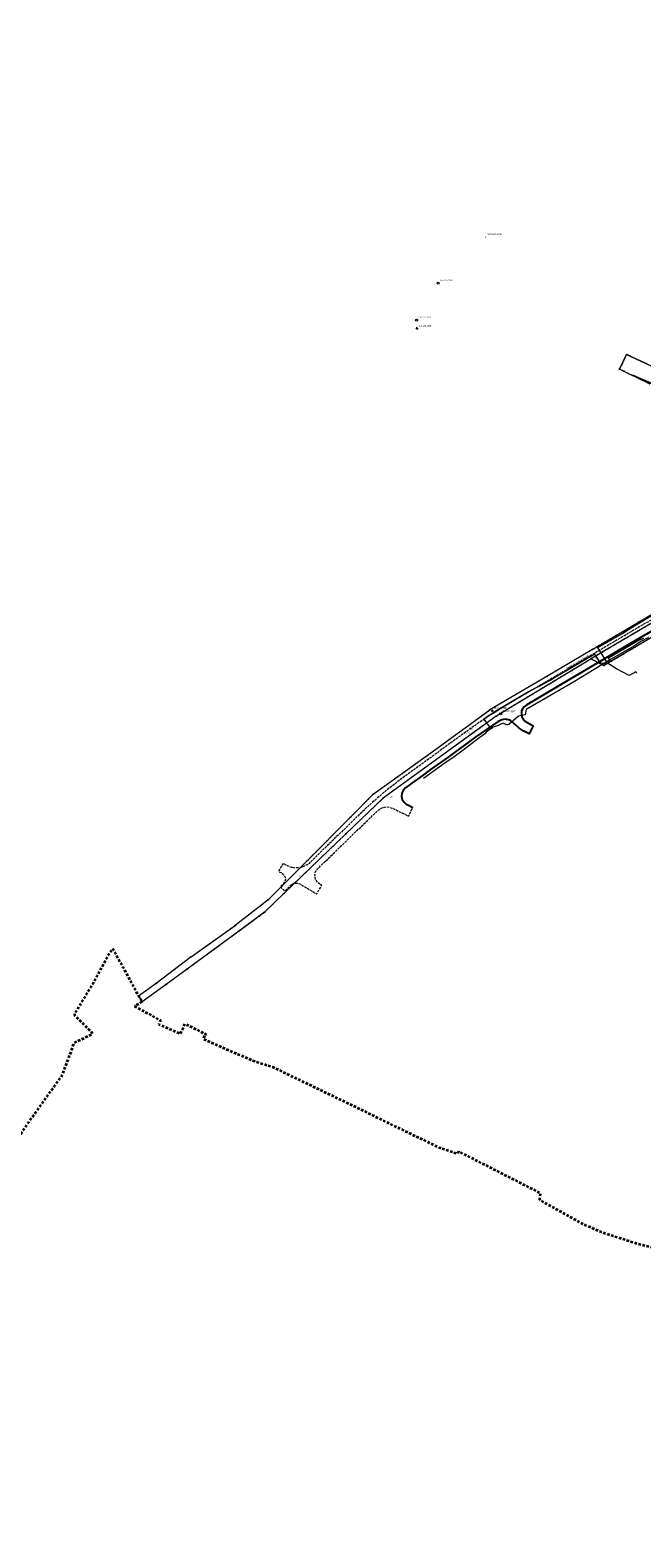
# Model space of a CAD drawing. Header units: feet. Extents: x 6524992 to 6539952, y 6047571 to 6067901.
# Tile 2 of 53: x 6531160 to 6531533, y 6048045 to 6048964. Entities that reach past the tile are written whole.
import ezdxf
from ezdxf.enums import TextEntityAlignment as Align

# ---------------------------------------------------------------- set-up
doc = ezdxf.new("R2010")
doc.units = ezdxf.units.FT
doc.header["$MEASUREMENT"] = 0
for name, pattern in [('1.5_0.5', [2, 1.5, -0.5]), ('1.5_1.0', [2.5, 1.5, -1]), ('218-500', [1, 0.5, -0.5]), ('219-500', [0])]:
    doc.linetypes.add(name, pattern=pattern)
doc.layers.get('0').update_dxf_attribs({"linetype": 'CONTINUOUS', "lineweight": 18})
for name, color, linetype, transparency in [('121-Punkt osnowy szczegółowej', 7, 'CONTINUOUS', 0.5), ('121-Punkt osnowy szczegółowej-Atr103', 7, 'CONTINUOUS', 0.5), ('122-Punkt osnowy szczegółowej', 7, 'CONTINUOUS', 0.5), ('122-Punkt osnowy szczegółowej-Atr103', 7, 'CONTINUOUS', 0.5), ('131-Punkt osnowy pomiarowej', 7, 'CONTINUOUS', 0.5), ('131-Punkt osnowy pomiarowej-Atr103', 7, 'CONTINUOUS', 0.5), ('202-Punkt graniczny stabilizowany trwale', 7, 'CONTINUOUS', 0.5), ('203-Punkt załamania granicy działki nie stabilizowany', 7, 'CONTINUOUS', 0.5), ('210-Oznaczenie użytku', 7, 'CONTINUOUS', 0.5), ('211-Nr działki', 7, 'CONTINUOUS', 0.5), ('216-Granica obrębu', 7, 'CONTINUOUS', 0.5), ('218-Granica użytku', 7, 'CONTINUOUS', 0.5), ('219-Linia granicy', 7, 'CONTINUOUS', 0.5), ('994-Nazwa ulicy', 7, 'CONTINUOUS', 0.5), ('jezdnia (powierzchnia)', 7, 'CONTINUOUS', 0.5), ('jezdnia (powierzchnia)-Atr17', 7, 'CONTINUOUS', 0.5), ('krawężnik (linia)', 7, 'CONTINUOUS', 0.5), ('przewód elektroenergetyczny (linia)', 7, 'CONTINUOUS', 0.5), ('przewód elektroenergetyczny (linia)-Atr1', 7, 'CONTINUOUS', 0.5), ('przewód gazowy (linia)', 7, 'CONTINUOUS', 0.5), ('przewód gazowy (linia)-Atr1', 7, 'CONTINUOUS', 0.5)]:
    doc.layers.add(name, color=color, linetype=linetype, transparency=transparency)
doc.styles.get("Standard").update_dxf_attribs({"font": 'arial.ttf'})

# ---------------------------------------------------------------- blocks, each defined once
blk = doc.blocks.new('203')
at = {"linetype": 'Continuous', "lineweight": 0}
h = blk.add_hatch(color=0, dxfattribs=at)
edge = h.paths.add_edge_path()
edge.add_arc((0, 0), 0.045, 0, 360)
blk = doc.blocks.new('202')
at = {"color": 0, "linetype": 'Continuous', "lineweight": 0}
blk.add_circle((0, 0), 0.25, dxfattribs=at)
blk = doc.blocks.new('121')
at = {"linetype": 'Continuous', "lineweight": 13}
h = blk.add_hatch(color=0, dxfattribs=at)
edge = h.paths.add_edge_path()
edge.add_arc((0, 0), 0.045, 0, 360)
at = {"color": 0, "linetype": 'Continuous', "lineweight": 13}
blk.add_circle((0, 0), 0.625, dxfattribs=at)
blk = doc.blocks.new('131')
at = {"color": 0, "linetype": 'Continuous', "lineweight": 13}
blk.add_line((0, 0.375), (0, 0.875), dxfattribs=at)
blk.add_circle((0, 0), 0.375, dxfattribs=at)
blk = doc.blocks.new('122')
at = {"color": 0, "linetype": 'Continuous', "lineweight": 13, "extrusion": (0, 0, -1)}
blk.add_solid([(0.5, 0.289), (-0.5, 0.289), (0, -0.577)], dxfattribs=at)

msp = doc.modelspace()

# ---------------------------------------------------------------- linework, layer by layer
at = {"layer": '216-Granica obrębu', "color": 7, "linetype": '1.5_1.0', "lineweight": 35, "flags": 128}
msp.add_lwpolyline([(6529513.61, 6050559.74), (6529521.61, 6050549.57), (6529523.65, 6050546.99), (6529591.14, 6050436.02), (6529628.42, 6050375.15), (6529693.79, 6050267.65), (6529715.6, 6050231.11), (6529731.17, 6050205.8), (6529730.57, 6050145.26), (6529730.45, 6050136.85), (6529729.64, 6050044.56), (6529728.7, 6049946.78), (6529728.87, 6049909.93), (6529729.03, 6049876.8), (6529727.7, 6049822.57), (6529727.56, 6049728.31), (6529727.13, 6049709.18), (6529726.37, 6049674.66), (6529726.28, 6049670.6), (6529723.05, 6049657.5), (6529724.66, 6049649.11), (6529732.09, 6049644.26), (6529760.83, 6049638.68), (6529741.82, 6049608.84), (6529735.05, 6049599.01), (6529732.4, 6049592.26), (6529731.24, 6049583.35), (6529728.69, 6049532.85), (6529728.75, 6049512.5), (6529728.77, 6049507.13), (6529726.84, 6049484.51), (6529846.87, 6049323.61), (6529924.02, 6049221.13), (6529983.55, 6049141.2), (6530067.15, 6049142.94), (6530127.19, 6049134.59), (6530148.12, 6049052.89), (6530150.77, 6049038.34), (6530151.64, 6049035.01), (6530159.82, 6048712.94), (6530217.63, 6048709.8), (6530269.95, 6048700.96), (6530349.42, 6048673.99), (6530366.35, 6048663.37), (6530406.38, 6048638.19), (6530475.93, 6048618.81), (6530523.18, 6048566.74), (6530612.57, 6048468), (6530654.64, 6048421.73), (6530699.87, 6048371.98), (6530760.79, 6048305.51), (6530760.1, 6048292.27), (6530759.45, 6048273.97), (6530774.89, 6048286.92), (6530791.5, 6048299.43), (6530813.56, 6048306.82), (6530823.49, 6048305.01), (6530845.6, 6048304.41), (6530870.58, 6048294.5), (6530898.68, 6048296.01), (6530908.14, 6048297.86), (6530910.62, 6048298.14), (6530928.26, 6048300.44), (6530941.03, 6048302.2), (6530952.95, 6048303.79), (6530966.2, 6048302.36), (6530978.25, 6048294.41), (6530996.71, 6048278.63), (6531004.42, 6048263.74), (6530978.3, 6048229.7), (6530979.39, 6048219.5), (6530985.85, 6048208.01), (6531002.7, 6048193.68), (6531026.03, 6048179.29), (6531054.5, 6048172.79), (6531069.3, 6048172.16), (6531088.54, 6048171.95), (6531103.51, 6048201.77), (6531113.47, 6048223.59), (6531117.43, 6048228.76), (6531128.96, 6048243.81), (6531130.23, 6048253.45), (6531144.08, 6048275.31), (6531159.67, 6048298.47), (6531180.04, 6048327.07), (6531181.09, 6048330.09), (6531186.41, 6048344.25), (6531187.15, 6048346.65), (6531198.71, 6048352.37), (6531187.75, 6048363.39), (6531187.76, 6048364.59), (6531191.34, 6048370.64), (6531198.97, 6048383.19), (6531206.75, 6048397.77), (6531210.66, 6048404.27), (6531216.97, 6048392.92), (6531226.47, 6048375.3), (6531228.77, 6048371.85), (6531224.1, 6048369.09), (6531239.79, 6048360.58), (6531238.92, 6048358.04), (6531251.97, 6048352.42), (6531253.96, 6048356.51), (6531254.74, 6048358.48), (6531267.75, 6048351.89), (6531266.61, 6048350.99), (6531265.82, 6048349.15), (6531273.07, 6048345.98), (6531295.63, 6048336.14), (6531303.53, 6048333.58), (6531308.07, 6048332.12), (6531359.51, 6048307.34), (6531379.21, 6048297.71), (6531392.77, 6048291.09), (6531401.82, 6048286.78), (6531409.48, 6048283.07), (6531420.85, 6048279.32), (6531421.54, 6048280.66), (6531426.18, 6048278.28), (6531455.65, 6048263.14), (6531471.18, 6048255.26), (6531470.75, 6048251.1), (6531498.35, 6048235.81), (6531510.34, 6048230.83), (6531529.49, 6048224.72), (6531532.59, 6048223.92), (6531547.18, 6048220.2), (6531554.08, 6048219.04), (6531566.82, 6048216.92), (6531577.68, 6048215.94), (6531594.07, 6048215.88), (6531597.42, 6048215.86), (6531642.07, 6048218.72), (6531660.27, 6048219.89), (6531679.3, 6048221.11), (6531719.93, 6048222.78), (6531741.12, 6048223.82), (6531788.28, 6048226.08), (6531860.24, 6048230.24), (6531876.84, 6048234.33), (6531886.03, 6048236.59), (6531902.46, 6048237.57), (6531963.19, 6048241.04), (6532012.31, 6048242.17), (6532047.27, 6048242.97), (6532053.54, 6048243.11), (6532068.82, 6048243.47), (6532080.59, 6048243.76), (6532083.94, 6048243.96), (6532120.73, 6048245.95), (6532153.06, 6048247.71), (6532182.69, 6048250.17), (6532190.16, 6048250.8), (6532195.13, 6048251.21), (6532213.66, 6048252.2), (6532217.13, 6048253.08), (6532231.04, 6048256.61), (6532235.04, 6048256.78), (6532263.54, 6048257.96), (6532280.5, 6048258.99), (6532292.73, 6048257.7), (6532303.31, 6048256.58), (6532310.51, 6048257.62), (6532350.64, 6048263.27), (6532359.41, 6048264.28), (6532420.16, 6048271.45), (6532427.78, 6048272.36), (6532431.37, 6048273.07), (6532438.59, 6048274.49), (6532477.08, 6048282.06), (6532487.08, 6048284.03), (6532523.04, 6048291.17), (6532627.19, 6048306.22), (6532635.97, 6048307.82), (6532641.8, 6048308.77), (6532647.94, 6048309.82), (6532696.53, 6048318.07), (6532711.64, 6048320.04), (6532726.97, 6048320.54), (6532741.99, 6048319.8), (6532747.43, 6048319.1), (6532751.56, 6048319.53), (6532764.99, 6048320.85), (6532773.16, 6048319.58), (6532797.19, 6048315.78), (6532808.87, 6048309.73), (6532820.37, 6048303.78), (6532825.46, 6048300.84), (6532839.18, 6048293.31), (6532848.5, 6048278.37), (6532855.95, 6048280.13), (6532900.47, 6048291.08), (6532899.16, 6048270.25), (6532882.87, 6048264.37), (6532869.24, 6048259.47), (6532891.78, 6048243.48), (6532901.31, 6048236.8), (6532906.62, 6048232.93), (6532915.76, 6048224.48), (6532948.62, 6048187.96), (6532949.79, 6048186.41), (6532951.59, 6048184.02), (6532953.4, 6048181.48), (6532960.43, 6048172.03), (6532965.14, 6048164.58), (6532971.33, 6048154.76), (6532975.48, 6048145.8), (6532977.95, 6048140.73), (6532984.62, 6048128.17), (6532985.39, 6048117.26), (6532985.75, 6048112.33), (6532987.37, 6048097.03), (6532987.17, 6048081.54), (6532986.04, 6048071.23), (6532985.56, 6048066.82), (6532983.49, 6048054.33), (6532979.62, 6048045.05), (6532987.31, 6048051.65), (6533015.85, 6048076.11), (6533043, 6048099.35), (6533060.31, 6048114.18), (6533079.54, 6048130.65), (6533084.66, 6048135.04), (6533112.8, 6048159.02), (6533144.09, 6048185.69), (6533148.26, 6048189.24), (6533173.04, 6048210.57), (6533200.83, 6048234.51), (6533224.86, 6048255.21), (6533227.75, 6048257.3), (6533295.13, 6048299.22), (6533376.85, 6048350.06), (6533385.44, 6048355.4), (6533458.12, 6048401.33), (6533512.16, 6048435.43), (6533612.23, 6048498.56), (6533714.69, 6048563.36), (6533837.35, 6048639.24), (6533845.07, 6048644.04), (6533933.55, 6048699.4), (6534018.91, 6048752.89), (6534136.66, 6048826.45), (6534231.26, 6048885.42), (6534395.37, 6048987.65), (6534444.68, 6049018.42), (6534603.17, 6049117.34), (6534648.44, 6049145.61), (6534657.56, 6049151.32), (6534661.88, 6049181.45), (6534681.11, 6049314.56), (6534702.51, 6049467.28), (6534720.66, 6049599.48), (6534721.09, 6049601.83), (6534723.3, 6049605.7), (6534723.67, 6049616.11), (6534722.97, 6049617.79), (6534728.16, 6049673.05), (6534733.19, 6049728.04), (6534735.89, 6049734.81), (6534746.88, 6049762.35), (6534747.44, 6049763.77), (6534759.68, 6049794.46), (6534739.77, 6049824.45), (6534731.2, 6049837.36), (6534698.54, 6049886.68), (6534697.08, 6049889.1), (6534688.89, 6049903.32), (6534674.94, 6049931.91), (6534601.21, 6050081.89), (6534598.52, 6050084.06), (6534593.21, 6050085.39), (6534588.94, 6050083.86), (6534582.76, 6050093.92), (6534581.75, 6050100.18), (6534582.8, 6050106.09), (6534586.82, 6050111.53), (6534632.11, 6050132.6), (6534607.71, 6050181.01), (6534596.45, 6050193.56), (6534572.55, 6050219.56), (6534549.04, 6050249.29), (6534529.51, 6050274.07), (6534514.24, 6050296.13), (6534504.15, 6050312.44), (6534486.83, 6050336.99), (6534526.89, 6050368.69), (6534565.69, 6050400.22), (6534578.12, 6050410.22), (6534604.87, 6050426.62), (6534671.49, 6050451.57), (6534666.72, 6050461.03), (6534683.59, 6050472.84), (6534685.43, 6050470.3), (6534686.26, 6050469.01), (6534689.5, 6050463.93), (6534690.89, 6050461.06), (6534694.28, 6050463.56), (6534740.77, 6050497.86), (6534754.09, 6050507.68), (6534759.8, 6050509.65), (6534792.04, 6050521.57), (6534799.52, 6050524.4), (6534807.03, 6050521.68), (6534825.89, 6050534.64), (6534827.78, 6050536.01), (6534820.69, 6050546.59), (6534878.07, 6050591.64), (6534896.15, 6050598.16), (6535021.62, 6050643.49), (6535019.71, 6050715.46), (6535003.66, 6050723.83), (6534994.36, 6050738.41), (6534972.03, 6050744.6), (6534955.15, 6050759.1), (6534947.5, 6050761.74), (6534901.84, 6050768.89), (6534873.62, 6050778.11), (6534853.35, 6050787.17), (6534852.59, 6050787.69), (6534839.14, 6050796.87), (6534827.76, 6050808.57), (6534786.58, 6050831.05), (6534771.32, 6050857.46), (6534750.02, 6050846.49), (6534744.93, 6050843.84), (6534717.4, 6050829.86), (6534729.97, 6050800.12), (6534753.04, 6050755.98), (6534745.39, 6050742.97), (6534662.66, 6050710.53), (6534641.79, 6050702.32), (6534632.05, 6050727.27), (6534626.12, 6050742.47), (6534617.64, 6050738.79), (6534515.59, 6050694.5), (6534531.32, 6050654.37), (6534483.16, 6050640.37), (6534470.45, 6050636.67), (6534455.05, 6050632.2), (6534430.36, 6050625.06), (6534362.2, 6050605.27), (6534366.55, 6050591.96), (6534375.29, 6050565.24), (6534404.24, 6050475.42), (6534306.51, 6050439.37), (6534280.46, 6050425.48), (6534258.43, 6050415.18), (6534165.38, 6050329.76), (6534038.9, 6050230.59), (6533940.92, 6050231.94), (6533876.05, 6050234.41), (6533706.4, 6050232.93), (6533571.16, 6050170.08), (6533514.24, 6050142.35), (6533418.17, 6050095.54), (6533191.55, 6050040.61), (6533074.1, 6049999.84), (6533060.99, 6049995.3), (6532998.63, 6049973.67), (6532860.37, 6049997.41), (6532855.09, 6049998.44), (6532781.01, 6049989.59), (6532648.3, 6049971.29), (6532622.08, 6049967.7), (6532607.7, 6049965.72), (6532509.3, 6049952.12), (6532414.19, 6049917.47), (6532399.76, 6049912.48), (6532388.04, 6049908.43), (6532288.91, 6049874.31), (6532195.29, 6049842.5), (6532182.1, 6049838.02), (6532152.71, 6049828.55), (6532094.07, 6049808.26), (6532090.6, 6049807.06), (6532073.65, 6049801.2), (6532065.72, 6049799.1), (6532061.24, 6049797.66), (6531974.22, 6049769.58), (6531956.88, 6049769.02), (6531952.03, 6049768.87), (6531798.74, 6049763.93), (6531769.26, 6049762.98), (6531762.31, 6049762.75), (6531748.78, 6049762.33), (6531715.48, 6049759.32), (6531591.26, 6049740.76), (6531588.96, 6049740.36), (6531571.82, 6049742.79), (6531560.29, 6049744.2), (6531498.88, 6049752.64), (6531425.37, 6049762.75), (6531405.58, 6049765.47), (6531348.62, 6049784.7), (6531278.44, 6049808.39), (6531271.56, 6049810.83), (6531247.84, 6049819.22), (6531193.84, 6049838.24), (6531193.37, 6049838.41), (6531123.83, 6049861.36), (6531084.99, 6050043.86), (6531086.26, 6050048.33), (6531091.9, 6050068.2), (6531098.96, 6050093.09), (6531089.35, 6050214.33), (6530972.43, 6050241.28), (6530942.61, 6050248.16), (6530798.18, 6050281.48), (6530565.82, 6050335.66), (6530561.5, 6050336.66), (6530548.99, 6050339.56), (6530467.9, 6050356.42), (6530337.6, 6050383.72), (6530318.66, 6050387.69), (6530309.5, 6050389.71), (6530268.56, 6050495.37), (6530222.08, 6050590.86), (6530176.8, 6050685.91), (6530170.14, 6050684.47), (6530081.73, 6050665.38), (6530026.62, 6050653.49), (6529983.77, 6050644.24), (6529977.49, 6050642.88), (6529919.61, 6050630.56), (6529861.08, 6050617.34), (6529837.78, 6050619.25), (6529689.37, 6050631.38), (6529666.76, 6050633.23), (6529637.62, 6050635.61), (6529629.75, 6050636.21), (6529624.01, 6050636.65), (6529598.75, 6050638.57), (6529584.72, 6050639.64)], close=True, dxfattribs=at)
at = {"layer": '218-Granica użytku', "color": 3, "linetype": '218-500', "lineweight": 18, "flags": 128}
for points in [[(6531523.82, 6048766.43), (6531519.59, 6048757.37)], [(6531566.68, 6048746.36), (6531523.82, 6048766.43)], [(6531519.59, 6048757.37), (6531522.12, 6048756.17)], [(6531522.12, 6048756.17), (6531537.91, 6048748.52)], [(6531502.15, 6048580.95), (6531559.16, 6048614.42)], [(6531559.16, 6048614.42), (6531502.15, 6048580.95)], [(6531557.08, 6048618.39), (6531531.13, 6048603.14)], [(6531531.13, 6048603.14), (6531502.74, 6048586.44)], [(6531510.04, 6048576.78), (6531542.46, 6048595.93)], [(6531502.74, 6048586.44), (6531475.21, 6048570.18)], [(6531446.79, 6048547.58), (6531502.15, 6048580.95)], [(6531502.15, 6048580.95), (6531510.04, 6048576.78)], [(6531475.21, 6048570.18), (6531440.57, 6048549.78)], [(6531440.57, 6048549.78), (6531422.34, 6048536.47)], [(6531375.43, 6048495.93), (6531444.38, 6048545.91)], [(6531444.38, 6048545.91), (6531446.79, 6048547.58)], [(6531422.34, 6048536.47), (6531402.42, 6048521.94)], [(6531402.42, 6048521.94), (6531381.74, 6048507.12)], [(6531381.74, 6048507.12), (6531369.51, 6048498.35)], [(6531352.8, 6048474.17), (6531375.43, 6048495.93)], [(6531369.51, 6048498.35), (6531355.57, 6048484.28)], [(6531355.57, 6048484.28), (6531353.42, 6048482.12)], [(6531353.42, 6048482.12), (6531329.39, 6048457.97)], [(6531315.01, 6048437.8), (6531352.8, 6048474.17)], [(6531329.39, 6048457.97), (6531313.69, 6048442.19)], [(6531313.69, 6048442.19), (6531307.24, 6048435.71)], [(6531305.48, 6048433.94), (6531285.36, 6048418.33)], [(6531303.24, 6048426.37), (6531315.01, 6048437.8)], [(6531307.24, 6048435.71), (6531305.48, 6048433.94)], [(6531289.87, 6048416.38), (6531299.91, 6048423.97)], [(6531299.91, 6048423.97), (6531303.24, 6048426.37)], [(6531256.11, 6048391.78), (6531289.87, 6048416.38)], [(6531285.36, 6048418.33), (6531258.45, 6048399.22)], [(6531258.45, 6048399.22), (6531248.37, 6048391.52)], [(6531248.37, 6048391.52), (6531237.26, 6048383.02)], [(6531243.29, 6048382.44), (6531256.11, 6048391.78)], [(6531237.26, 6048383.02), (6531226.47, 6048375.3)], [(6531226.47, 6048375.3), (6531228.77, 6048371.85)], [(6531228.77, 6048371.85), (6531243.29, 6048382.44)]]:
    msp.add_lwpolyline(points, dxfattribs=at)
at = {"layer": '219-Linia granicy', "color": 3, "linetype": '219-500', "lineweight": 18, "flags": 128}
for points in [[(6531519.59, 6048757.37), (6531523.82, 6048766.43)], [(6531523.82, 6048766.43), (6531566.68, 6048746.36)], [(6531522.12, 6048756.17), (6531519.59, 6048757.37)], [(6531522.12, 6048756.17), (6531537.91, 6048748.52)], [(6531559.16, 6048614.42), (6531502.15, 6048580.95)], [(6531531.13, 6048603.14), (6531557.08, 6048618.39)], [(6531502.74, 6048586.44), (6531531.13, 6048603.14)], [(6531542.46, 6048595.93), (6531510.04, 6048576.78)], [(6531502.74, 6048586.44), (6531475.21, 6048570.18)], [(6531446.79, 6048547.58), (6531502.15, 6048580.95)], [(6531502.15, 6048580.95), (6531510.04, 6048576.78)], [(6531475.21, 6048570.18), (6531440.57, 6048549.78)], [(6531402.42, 6048521.94), (6531440.57, 6048549.78)], [(6531444.38, 6048545.91), (6531375.43, 6048495.93)], [(6531444.38, 6048545.91), (6531446.79, 6048547.58)], [(6531369.51, 6048498.35), (6531402.42, 6048521.94)], [(6531352.8, 6048474.17), (6531375.43, 6048495.93)], [(6531355.57, 6048484.28), (6531369.51, 6048498.35)], [(6531355.57, 6048484.28), (6531329.39, 6048457.97)], [(6531352.8, 6048474.17), (6531315.01, 6048437.8)], [(6531329.39, 6048457.97), (6531313.69, 6048442.19)], [(6531305.48, 6048433.94), (6531313.69, 6048442.19)], [(6531305.48, 6048433.94), (6531285.36, 6048418.33)], [(6531303.24, 6048426.37), (6531315.01, 6048437.8)], [(6531299.91, 6048423.97), (6531289.87, 6048416.38)], [(6531303.24, 6048426.37), (6531299.91, 6048423.97)], [(6531289.87, 6048416.38), (6531256.11, 6048391.78)], [(6531258.45, 6048399.22), (6531285.36, 6048418.33)], [(6531258.45, 6048399.22), (6531248.37, 6048391.52)], [(6531248.37, 6048391.52), (6531237.26, 6048383.02)], [(6531256.11, 6048391.78), (6531243.29, 6048382.44)], [(6531237.26, 6048383.02), (6531226.47, 6048375.3)], [(6531226.47, 6048375.3), (6531228.77, 6048371.85)], [(6531243.29, 6048382.44), (6531228.77, 6048371.85)]]:
    msp.add_lwpolyline(points, dxfattribs=at)
at = {"layer": 'jezdnia (powierzchnia)', "color": 7, "linetype": '1.5_0.5', "lineweight": 18, "flags": 128}
msp.add_lwpolyline([(6531663.54, 6048653.32), (6531652.69, 6048649.17), (6531635.31, 6048642.82), (6531624.06, 6048638.71), (6531610.31, 6048633.69), (6531597.38, 6048629), (6531589.71, 6048626.23), (6531581.92, 6048623.38), (6531568.95, 6048618.59), (6531557.31, 6048613.85), (6531547.87, 6048609.36), (6531540.16, 6048605.21), (6531535.81, 6048602.75), (6531528.87, 6048598.74), (6531522.51, 6048594.97), (6531505.18, 6048584.7), (6531489.78, 6048575.66), (6531485.1, 6048572.9), (6531466.4, 6048561.86), (6531448, 6048550.96), (6531442.84, 6048547.78), (6531435.12, 6048542.75), (6531428.28, 6048538), (6531411.74, 6048525.98), (6531406.74, 6048522.34), (6531401.07, 6048518.26), (6531394.73, 6048513.64), (6531389.19, 6048509.61), (6531377.11, 6048500.35), (6531368.85, 6048493.25), (6531365.19, 6048489.94), (6531349.13, 6048474.4), (6531332.83, 6048458.52), (6531330.39, 6048456.19), (6531329.55, 6048455.52), (6531327.62, 6048454.43), (6531324.75, 6048453.52), (6531322.03, 6048453.34), (6531319.66, 6048453.72), (6531317.57, 6048454.51), (6531314.55, 6048456.13), (6531311.83, 6048451.36), (6531313.62, 6048450.32), (6531314.83, 6048449.38), (6531315.69, 6048448.11), (6531316.01, 6048446.53), (6531315.59, 6048444.99), (6531314.61, 6048443.72), (6531312.9, 6048441.9), (6531315.56, 6048439.2), (6531317.02, 6048440.64), (6531318.85, 6048442.44), (6531319.85, 6048443.35), (6531321.39, 6048444.05), (6531323.39, 6048444.12), (6531325.22, 6048443.46), (6531335.01, 6048437.66), (6531338.08, 6048442.81), (6531336.74, 6048443.62), (6531335.43, 6048444.75), (6531334.39, 6048446.3), (6531334.06, 6048447.49), (6531333.95, 6048449.35), (6531334.37, 6048451.14), (6531335.37, 6048452.63), (6531336.7, 6048453.93), (6531353.53, 6048470.31), (6531369.02, 6048485.29), (6531372.83, 6048488.75), (6531373.78, 6048489.47), (6531375.33, 6048490.18), (6531377.27, 6048490.59), (6531379.32, 6048490.46), (6531380.9, 6048489.92), (6531390.56, 6048485.22), (6531391.25, 6048485.2), (6531393.54, 6048490.27), (6531390.88, 6048491.61), (6531389.54, 6048492.35), (6531388.07, 6048493.61), (6531387.19, 6048495.14), (6531386.76, 6048497.02), (6531386.91, 6048498.96), (6531387.79, 6048500.68), (6531389.21, 6048502.2), (6531393.04, 6048504.99), (6531399.2, 6048509.48), (6531404.45, 6048513.31), (6531415.04, 6048521), (6531431.98, 6048533.31), (6531438.4, 6048537.78), (6531445.64, 6048542.59), (6531447.82, 6048543.62), (6531449.88, 6048543.98), (6531451.89, 6048543.62), (6531453.08, 6048543.2), (6531454.36, 6048542.34), (6531456.13, 6048540.58), (6531458.43, 6048538.64), (6531460.91, 6048536.92), (6531464.43, 6048535.07), (6531466.92, 6048539.98), (6531462.58, 6048542.44), (6531461.63, 6048543.16), (6531460.74, 6048544.21), (6531460.04, 6048545.57), (6531459.78, 6048546.91), (6531459.9, 6048548.93), (6531460.48, 6048550.39), (6531461.37, 6048551.62), (6531463.02, 6048552.91), (6531469.47, 6048556.71), (6531488.02, 6048567.66), (6531508.33, 6048579.61), (6531525.46, 6048589.73), (6531542.25, 6048599.58), (6531543.62, 6048600.07), (6531545.23, 6048600.24), (6531546.92, 6048600.08), (6531548.47, 6048599.48), (6531549.63, 6048598.45), (6531550.42, 6048597.14), (6531550.85, 6048597.34), (6531558.41, 6048601.2), (6531558.04, 6048602), (6531557.74, 6048603.56), (6531557.84, 6048605.23), (6531558.34, 6048606.67), (6531559.37, 6048607.97), (6531561.16, 6048608.96), (6531571.79, 6048613.27), (6531583.84, 6048617.69), (6531612.47, 6048628.1), (6531637.24, 6048637.16), (6531654.86, 6048643.58), (6531665.69, 6048647.72)], close=True, dxfattribs=at)
at = {"layer": 'krawężnik (linia)', "color": 7, "linetype": 'Continuous', "lineweight": 25, "flags": 128}
msp.add_lwpolyline([(6531542.25, 6048599.58), (6531525.46, 6048589.73), (6531508.33, 6048579.61), (6531488.02, 6048567.66), (6531469.47, 6048556.71), (6531463.02, 6048552.91), (6531461.37, 6048551.62), (6531460.48, 6048550.39), (6531459.9, 6048548.93), (6531459.78, 6048546.91), (6531460.04, 6048545.57), (6531460.74, 6048544.21), (6531461.63, 6048543.16), (6531462.58, 6048542.44), (6531466.92, 6048539.98), (6531464.43, 6048535.07), (6531460.91, 6048536.92), (6531458.43, 6048538.64), (6531456.13, 6048540.58), (6531454.36, 6048542.34), (6531453.08, 6048543.2), (6531451.89, 6048543.62), (6531449.88, 6048543.98), (6531447.82, 6048543.62), (6531445.64, 6048542.59), (6531438.42, 6048537.79), (6531431.98, 6048533.31), (6531415.04, 6048521), (6531404.45, 6048513.31), (6531399.2, 6048509.48), (6531393.04, 6048504.99), (6531389.21, 6048502.2), (6531387.79, 6048500.68), (6531386.91, 6048498.96), (6531386.76, 6048497.02), (6531387.19, 6048495.14), (6531388.07, 6048493.61), (6531389.54, 6048492.35), (6531390.88, 6048491.61), (6531393.54, 6048490.27)], dxfattribs=at)
at = {"layer": 'przewód elektroenergetyczny (linia)', "color": 1, "linetype": 'Continuous', "lineweight": 18, "flags": 128}
for points in [[(6531530.09, 6048572.03), (6531529.51, 6048572.87), (6531525.4, 6048570.69), (6531517.73, 6048574.8), (6531512.19, 6048578.22), (6531506.35, 6048587.78), (6531521.42, 6048596.27), (6531524.62, 6048598.6), (6531555.5, 6048616.95)], [(6531537.11, 6048593.91), (6531532.52, 6048591.44), (6531530.04, 6048589.88), (6531528.24, 6048588.51), (6531514.51, 6048580.58), (6531504.14, 6048574.28), (6531492.04, 6048566.97), (6531477.03, 6048558.3), (6531462.74, 6048549.94), (6531462.08, 6048546.74), (6531457.89, 6048545.98), (6531452.07, 6048540.87), (6531450.47, 6048540.63), (6531450.2, 6048540.75), (6531448.67, 6048541.67), (6531446.34, 6048540.6), (6531445.58, 6048540.27), (6531444.39, 6048539.8), (6531443.06, 6048539.5), (6531442.1, 6048539.3), (6531441.77, 6048538.58), (6531438.33, 6048536.18), (6531437.4, 6048535.04), (6531431.89, 6048531.11), (6531424.28, 6048525.18), (6531417.94, 6048520.42), (6531413.32, 6048517.49), (6531400.15, 6048507.95)]]:
    msp.add_lwpolyline(points, dxfattribs=at)
at = {"layer": 'przewód gazowy (linia)', "color": 40, "linetype": 'Continuous', "lineweight": 18, "flags": 128}
for points in [[(6531693.6, 6048666.41), (6531699.52, 6048668.98), (6531699.99, 6048669.91), (6531700.24, 6048673.45), (6531676.54, 6048684.12), (6531654.05, 6048694.82), (6531633.59, 6048704.11), (6531628.6, 6048706.91), (6531609.25, 6048715.63), (6531581.75, 6048728.52), (6531561.05, 6048738.24), (6531546.04, 6048745.22), (6531545.19, 6048745.78), (6531544.37, 6048746.54), (6531542.97, 6048746.28), (6531536.93, 6048749.64), (6531527.6, 6048753.84)], [(6531534.17, 6048593.29), (6531531.6, 6048592.22), (6531512.77, 6048581.24), (6531513.49, 6048579.91), (6531510.32, 6048578.03), (6531508.3, 6048578.22), (6531507.87, 6048578.38), (6531504.41, 6048583.61), (6531489.19, 6048574.81), (6531479.57, 6048569.09), (6531478.15, 6048568.15), (6531476.78, 6048567.38), (6531465.64, 6048561.51), (6531464.04, 6048560.76), (6531443.21, 6048548.26), (6531436.96, 6048544.15), (6531440.76, 6048538.83)]]:
    msp.add_lwpolyline(points, dxfattribs=at)

# ---------------------------------------------------------------- block references
at = {"layer": '121-Punkt osnowy szczegółowej', "color": 7, "linetype": 'Continuous', "lineweight": 18}
for p in [(6531409.08, 6048809.87), (6531395.92, 6048787.27), (6531447.09, 6048547.27)]:
    msp.add_blockref('121', p, dxfattribs=at)
at = {"layer": '122-Punkt osnowy szczegółowej', "color": 7, "linetype": 'Continuous', "lineweight": 18}
msp.add_blockref('122', (6531438, 6048838), dxfattribs=at)
at = {"layer": '131-Punkt osnowy pomiarowej', "color": 7, "linetype": 'Continuous', "lineweight": 18}
for p in [(6531396.12, 6048782.11), (6531442.09, 6048549.14), (6531442.09, 6048549.14), (6531442.18, 6048549.16)]:
    msp.add_blockref('131', p, dxfattribs=at)
at = {"layer": '202-Punkt graniczny stabilizowany trwale', "color": 3, "linetype": 'Continuous', "lineweight": 18}
for p in [(6531519.59, 6048757.37), (6531522.12, 6048756.17), (6531531.13, 6048603.14), (6531502.74, 6048586.44), (6531510.04, 6048576.78), (6531475.21, 6048570.18), (6531440.57, 6048549.78), (6531444.38, 6048545.91), (6531369.51, 6048498.35), (6531375.43, 6048495.93), (6531355.57, 6048484.28), (6531352.8, 6048474.17), (6531329.39, 6048457.97), (6531313.69, 6048442.19), (6531305.48, 6048433.94), (6531315.01, 6048437.8), (6531299.91, 6048423.97), (6531303.24, 6048426.37), (6531285.36, 6048418.33), (6531258.45, 6048399.22), (6531237.26, 6048383.02), (6531248.37, 6048391.52), (6531256.11, 6048391.78), (6531243.29, 6048382.44), (6531228.77, 6048371.85)]:
    msp.add_blockref('202', p, dxfattribs=at)
at = {"layer": '203-Punkt załamania granicy działki nie stabilizowany', "color": 3, "linetype": 'Continuous', "lineweight": 18}
for p in [(6531523.82, 6048766.43), (6531502.15, 6048580.95), (6531446.79, 6048547.58), (6531402.42, 6048521.94), (6531289.87, 6048416.38), (6531226.47, 6048375.3)]:
    msp.add_blockref('203', p, dxfattribs=at)

# ---------------------------------------------------------------- texts
at = {"layer": '121-Punkt osnowy szczegółowej-Atr103', "color": 7, "oblique": 15, "width": 0.9}
for s, p in [('315.132-1019', (6531410.08, 6048810.87)), ('315.132-1050', (6531396.92, 6048788.27)), ('315.132-1060', (6531448.09, 6048548.27))]:
    msp.add_text(s, height=0.9, dxfattribs=at).set_placement(p, align=Align.BOTTOM_LEFT)
at = {"layer": '122-Punkt osnowy szczegółowej-Atr103', "color": 7, "width": 0.9}
msp.add_text('W315.132-1000', height=0.9, dxfattribs=at).set_placement((6531439, 6048839), align=Align.BOTTOM_LEFT)
at = {"layer": '131-Punkt osnowy pomiarowej-Atr103', "color": 7, "width": 0.9}
for s, p in [('315.132-2406', (6531397.12, 6048783.11)), ('315.114-3085', (6531443.09, 6048550.14)), ('315.132-2627', (6531443.09, 6048550.14)), ('315.132-2086', (6531443.18, 6048550.16))]:
    msp.add_text(s, height=0.9, dxfattribs=at).set_placement(p, align=Align.BOTTOM_LEFT)
at = {"layer": '210-Oznaczenie użytku', "color": 3, "linetype": 'Continuous', "lineweight": 18, "width": 0.9}
msp.add_text('dr', height=1.25, dxfattribs=at).set_placement((6531428.77, 6048537.62))
at = {"layer": '211-Nr działki', "color": 3, "linetype": 'Continuous', "lineweight": 18, "width": 0.9}
msp.add_text('77/4_14', height=1.25, dxfattribs=at).set_placement((6531425.15, 6048536.42), align=Align.TOP_LEFT)
at = {"layer": '994-Nazwa ulicy', "color": 7, "linetype": 'Continuous', "lineweight": 25, "oblique": 15, "width": 0.9}
msp.add_text('Tadeusza Kościuszki', height=1.25, rotation=30.355, dxfattribs=at).set_placement((6531487.14, 6048574.14))
at = {"layer": 'jezdnia (powierzchnia)-Atr17', "color": 7, "width": 0.9}
for rotation, p in [(30.529, (6531489.96, 6048571.52)), (31.644, (6531453.64, 6048547.74)), (40.681, (6531379.7, 6048495.7)), (328.847, (6531324.43, 6048448.57))]:
    msp.add_text('j.mb.', height=0.75, rotation=rotation, dxfattribs=at).set_placement(p)
at = {"layer": 'przewód elektroenergetyczny (linia)-Atr1', "color": 1, "width": 0.9}
for rotation, p in [(29.396, (6531514.33, 6048592.28)), (8.53, (6531451.03, 6048540.71)), (34.902, (6531440.86, 6048537.95)), (36.898, (6531421.63, 6048523.19)), (35.918, (6531401.07, 6048508.61))]:
    msp.add_text('eN', height=0.75, rotation=rotation, dxfattribs=at).set_placement(p, align=Align.MIDDLE_LEFT)
for rotation, p in [(30.009, (6531521.7, 6048584.74)), (31.137, (6531495.5, 6048569.06)), (30.328, (6531466.64, 6048552.22))]:
    msp.add_text('eN', height=0.75, rotation=rotation, dxfattribs=at).set_placement(p)
at = {"layer": 'przewód gazowy (linia)-Atr1', "color": 7, "width": 0.9}
msp.add_text('g110-n', height=0.75, rotation=303.487, dxfattribs=at).set_placement((6531505.28, 6048582.29), align=Align.TOP_LEFT)
msp.add_text('g110-n', height=0.75, rotation=30.67, dxfattribs=at).set_placement((6531510.93, 6048578.39))
msp.add_text('g110-n', height=0.75, rotation=27.786, dxfattribs=at).set_placement((6531470.61, 6048564.13), align=Align.MIDDLE_LEFT)

doc.saveas('drawing.dxf')
